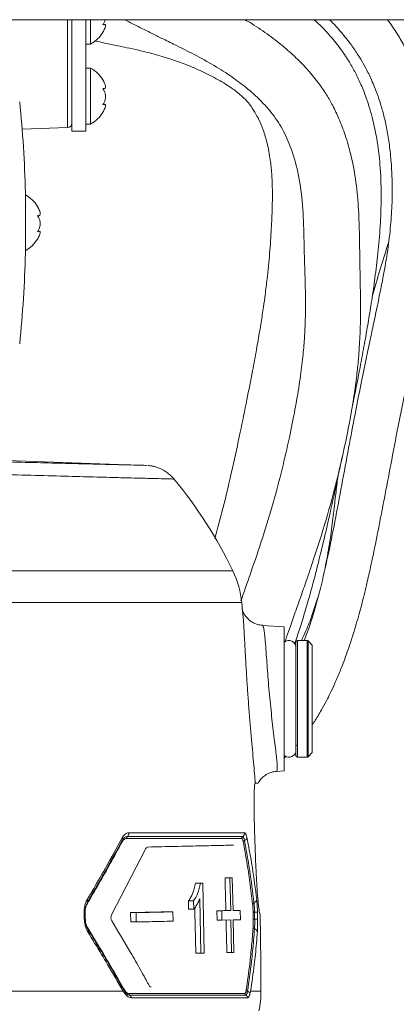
# Model space of a CAD drawing. Header units: millimetres. Extents: x 0 to 8410, y 0 to 5940.
# Tile 121 of 180: x 5552 to 5633, y 2877 to 3088. Entities that reach past the tile are written whole.
import ezdxf

# ---------------------------------------------------------------- set-up
doc = ezdxf.new("R2010")
doc.units = ezdxf.units.MM
doc.header["$LTSCALE"] = 10

msp = doc.modelspace()

# ---------------------------------------------------------------- linework, layer by layer
at = {"color": 7, "linetype": 'Continuous', "lineweight": 0}
for p, q in [((5701.7, 3087.87), (5533.7, 3087.87)), ((5563.7, 3087.87), (5563.7, 3064.02)), ((5566.7, 3087.87), (5566.7, 3064.02)), ((5567.7, 3082.65), (5567.7, 3087.87)), ((5570.64, 3086.87), (5570.37, 3086.87)), ((5566.7, 3082.65), (5567.7, 3082.65)), ((5567.7, 3077.52), (5566.7, 3077.52)), ((5567.7, 3076.57), (5567.7, 3077.52)), ((5567.7, 3065.52), (5567.7, 3076.57)), ((5570.33, 3073.08), (5570.54, 3073.08)), ((5570.64, 3069.74), (5570.37, 3069.74)), ((5566.7, 3065.52), (5567.7, 3065.52)), ((5553.01, 3064.4), (5562.74, 3064.74)), ((5563.7, 3064.02), (5566.7, 3064.02)), ((5553.7, 3050.87), (5553.7, 3044.37)), ((5553.7, 3044.37), (5553.7, 3037.87)), ((5556.32, 3045.88), (5556.52, 3045.88)), ((5556.66, 3042.55), (5556.38, 3042.55)), ((5579.58, 2992.4), (5514.79, 2994.66)), ((5609.2, 2957.79), (5604.51, 2958.12)), ((5609.2, 2942.37), (5609.2, 2957.79)), ((5611.7, 2954.57), (5611.7, 2930.17)), ((5614.08, 2954.87), (5612, 2954.87)), ((5615.2, 2953.87), (5614.29, 2954.78)), ((5615.2, 2953.87), (5615.2, 2930.87)), ((5609.2, 2926.95), (5609.2, 2942.37)), ((5611.7, 2932.28), (5611.88, 2932.47)), ((5609.2, 2929.69), (5609.55, 2930.05)), ((5614.29, 2929.96), (5615.2, 2930.87)), ((5612, 2929.87), (5614.08, 2929.87)), ((5607.52, 2926.83), (5609.2, 2926.95)), ((5602.97, 2924.37), (5602.92, 2924.37)), ((5603.07, 2924.36), (5602.97, 2924.37)), ((5603.13, 2906.2), (5602.83, 2914.4)), ((5572.19, 2896.08), (5579.53, 2910.28)), ((5591.25, 2902.88), (5590.17, 2902.88)), ((5591.71, 2902.89), (5590.63, 2902.89)), ((5591.25, 2902.88), (5591.71, 2902.89)), ((5591.71, 2902.89), (5592.03, 2887.89)), ((5597.56, 2904.01), (5596.53, 2904.01)), ((5598.06, 2904.02), (5597.03, 2904.02)), ((5597.56, 2904.01), (5598.06, 2904.02)), ((5597.71, 2897.01), (5597.56, 2904.01)), ((5598.06, 2904.02), (5598.21, 2897.02)), ((5588.7, 2897.32), (5588.66, 2899.09)), ((5589.75, 2899.09), (5588.66, 2899.09)), ((5589.79, 2897.32), (5589.75, 2899.09)), ((5591.33, 2887.87), (5591.07, 2899.56)), ((5566.55, 2895.2), (5566.53, 2896.66)), ((5576.28, 2894.57), (5576.23, 2896.57)), ((5577.42, 2896.57), (5576.23, 2896.57)), ((5577.46, 2894.57), (5577.42, 2896.57)), ((5585.31, 2896.75), (5584.19, 2896.75)), ((5585.31, 2896.75), (5585.36, 2894.75)), ((5589.79, 2897.32), (5588.7, 2897.32)), ((5594.78, 2894.97), (5594.74, 2896.97)), ((5595.78, 2896.97), (5594.74, 2896.97)), ((5595.78, 2896.97), (5597.71, 2897.01)), ((5595.83, 2894.97), (5595.78, 2896.97)), ((5597.71, 2897.01), (5596.67, 2897.01)), ((5598.21, 2897.02), (5599.76, 2897.06)), ((5599.76, 2897.06), (5598.74, 2897.06)), ((5599.76, 2897.06), (5599.8, 2895.06)), ((5604, 2896.31), (5603.96, 2896.31)), ((5577.46, 2894.57), (5576.28, 2894.57)), ((5595.83, 2894.97), (5594.78, 2894.97)), ((5597.75, 2895.01), (5595.83, 2894.97)), ((5597.9, 2888.02), (5597.75, 2895.01)), ((5599.8, 2895.06), (5598.25, 2895.02)), ((5598.25, 2895.02), (5598.4, 2888.03)), ((5591.33, 2887.87), (5590.25, 2887.87)), ((5592.03, 2887.89), (5591.33, 2887.87)), ((5597.9, 2888.02), (5596.86, 2888.02)), ((5598.4, 2888.03), (5597.9, 2888.02)), ((5576.43, 2878.35), (5601.36, 2878.35))]:
    msp.add_line(p, q, dxfattribs=at)
at = {"color": 8, "linetype": 'Continuous', "lineweight": 0}
for p, q in [((5562.74, 3064.74), (5562.74, 3087.87)), ((5510.3, 2969.78), (5598.18, 2969.78)), ((5600.09, 2962.99), (5509.88, 2962.99)), ((5612, 2954.87), (5612, 2929.87)), ((5614.08, 2929.87), (5614.08, 2954.87)), ((5614.29, 2954.78), (5614.29, 2929.96)), ((5575.9, 2913.7), (5600.68, 2913.7)), ((5600.08, 2912.44), (5575.39, 2912.44)), ((5600.28, 2912.86), (5575.56, 2912.86)), ((5457.2, 2879.75), (5574.65, 2879.75)), ((5575.92, 2879.28), (5600.76, 2879.28)), ((5601.96, 2879.75), (5604.2, 2879.75)), ((5576.1, 2878.88), (5600.97, 2878.88))]:
    msp.add_line(p, q, dxfattribs=at)
at = {"color": 7, "linetype": 'Continuous', "lineweight": 0, "flags": 128}
for points in [[(5574.52, 2912.11), (5574.49, 2912.07), (5574.44, 2912.01)], [(5596.67, 2897.01), (5596.6, 2900.51), (5596.56, 2902.26), (5596.53, 2904.01)], [(5590.25, 2887.87), (5590.12, 2893.72), (5590.05, 2896.64), (5590.03, 2897.64)], [(5566.55, 2895.2), (5566.55, 2895.2), (5566.55, 2895.2)], [(5596.86, 2888.02), (5596.79, 2891.51), (5596.75, 2893.26), (5596.72, 2895.01)]]:
    msp.add_lwpolyline(points, dxfattribs=at)
at = {"color": 8, "linetype": 'Continuous', "lineweight": 0, "flags": 128}
for points in [[(5566.95, 2899.37), (5567, 2899.27), (5567.04, 2899.18), (5567.07, 2899.09), (5567.08, 2899), (5567.07, 2898.92), (5567.04, 2898.85), (5567, 2898.79), (5566.94, 2898.74)], [(5566.3, 2896.66), (5566.38, 2896.66), (5566.44, 2896.66), (5566.49, 2896.66), (5566.52, 2896.66), (5566.53, 2896.66), (5566.53, 2896.66)], [(5602.54, 2895.19), (5602.52, 2896.19), (5602.51, 2896.65)], [(5567.06, 2892.49), (5567.11, 2892.59), (5567.15, 2892.68), (5567.17, 2892.77), (5567.17, 2892.85), (5567.16, 2892.93), (5567.13, 2893), (5567.09, 2893.06), (5567.03, 2893.1)]]:
    msp.add_lwpolyline(points, dxfattribs=at)
at = {"color": 7, "linetype": 'Continuous', "lineweight": 0}
for centre, radius, start, end in [((5564.3, 3088.77), 7, 299.0497, 329.3362), ((5564.3, 3088.77), 7, 329.3362, 332.5113), ((5564.3, 3071.4), 7, 30.5143, 60.9503), ((5564.3, 3071.4), 7, 27.4374, 30.5143), ((5293.79, 3044.37), 260, 1.4325, 5.7248), ((5564.3, 3071.64), 7, 299.0497, 329.3363), ((5564.3, 3071.64), 7, 329.3363, 332.5113), ((5562.7, 3065.74), 1, 272, 0), ((5550.3, 3044.25), 7, 31.1239, 60.9503), ((5550.3, 3044.25), 7, 26.7376, 31.1239), ((5550.3, 3044.49), 7, 299.0497, 328.7451), ((5550.3, 3044.49), 7, 328.7451, 333.2619), ((5293.79, 3044.37), 260, 354.2752, 358.5675), ((5508.19, 2926.17), 100, 25.8558, 39.3146), ((5580.18, 2961.06), 20, 5.5403, 25.8558), ((4722.56, 2877.87), 881.64, 5.37663, 5.54029), ((5610.2, 2953.37), 1.5, 0, 131.8103), ((5612, 2954.57), 0.3, 90, 180), ((5614.08, 2954.57), 0.3, 45, 90), ((5610.2, 2931.37), 1.5, 228.1897, 0), ((5612, 2930.17), 0.3, 180, 270), ((5614.08, 2930.17), 0.3, 270, 315), ((4722.56, 2877.87), 881.64, 0.12192, 1.19859), ((5584.2, 2879.7), 20, 347.9186, 0.1219)]:
    msp.add_arc(centre, radius, start, end, dxfattribs=at)
at = {"color": 8, "linetype": 'Continuous', "lineweight": 0}
for centre, radius, start, end in [((5574.82, 2913.64), 1.08, 313.2184, 3.1022), ((5599.67, 2913.66), 1.01, 307.0021, 2.4289), ((5574.61, 2911.86), 0.229, 137.6089, 217.9027), ((5574.06, 2912.32), 0.503, 335.1178, 37.1171), ((5575.93, 2912.46), 0.539, 133.1749, 182.1208), ((5600.58, 2912.45), 0.503, 127.0005, 181.2873), ((5600.82, 2911.61), 0.427, 111.3101, 166.0848), ((5600.34, 2912.81), 0.857, 291.7151, 347.4397), ((5567.25, 2898.64), 0.388, 195.0821, 214.3301), ((5602.81, 2898.34), 0.406, 105.3634, 169.0915), ((5602.49, 2899.52), 0.809, 285.2165, 349.5545), ((5601.82, 2944), 47.36, 270.8408, 271.2147), ((5605.39, 2780.06), 116.62, 90.9574, 91.2614), ((5566.4, 2892.92), 2.29, 86.1152, 91.785), ((5601.81, 2944.79), 49.6, 270.8492, 271.2062), ((5604.46, 2817.16), 78.05, 90.7304, 91.1846), ((5567.34, 2893.19), 0.389, 146.9134, 163.2515), ((5602.91, 2893.5), 0.406, 193.2595, 256.9966), ((5602.64, 2892.31), 0.809, 12.8012, 77.1483), ((5575.11, 2879.88), 0.216, 142.6607, 225.5625), ((5574.68, 2879.43), 0.413, 330.4504, 47.2522), ((5576.45, 2879.28), 0.531, 179.7054, 229.1713), ((5601.26, 2879.29), 0.502, 181.0027, 235.3593), ((5601.46, 2880.13), 0.428, 196.2167, 251.0136), ((5601, 2878.88), 0.911, 22.3288, 69.5231), ((5575.46, 2878.11), 1, 14.0796, 49.9842), ((5600.41, 2878.06), 0.999, 17.3814, 55.4476)]:
    msp.add_arc(centre, radius, start, end, dxfattribs=at)
at = {"color": 7, "linetype": 'Continuous', "lineweight": 0}
for points, knots in [([(5570.78, 3087.87), (5570.76, 3087.77), (5570.7, 3087.44), (5570.52, 3087.07), (5570.35, 3086.83), (5570.3, 3086.76)], [0, 0, 0, 0, 0.234456, 0.751316, 1, 1, 1, 1]), ([(5570.3, 3086.76), (5570.44, 3086.82), (5570.7, 3086.92), (5570.87, 3086.77), (5570.87, 3086.45), (5570.75, 3086.01), (5570.58, 3085.69), (5570.51, 3085.54)], [0, 0, 0, 0, 0.266862, 0.462385, 0.658378, 0.844099, 1, 1, 1, 1]), ([(5575, 3087.87), (5575.56, 3087.58), (5576.94, 3086.87), (5578.94, 3085.87), (5581.13, 3084.78), (5583.49, 3083.63), (5586.64, 3082.07), (5590.49, 3080.12), (5594.59, 3077.83), (5598.3, 3075.45), (5601.39, 3073.08), (5603.9, 3070.79), (5606.37, 3068.16), (5608.71, 3064.83), (5610.75, 3060.37), (5612.28, 3055.04), (5613.17, 3048.81), (5613.37, 3043.01), (5613.48, 3037.73), (5613.63, 3033.25), (5613.74, 3028.98), (5613.74, 3025.31), (5613.67, 3022.47), (5613.56, 3020.32), (5613.44, 3018.48), (5613.27, 3016.58), (5613.04, 3014.46), (5612.75, 3012.12), (5612.26, 3008.71), (5611.47, 3004.08), (5610.25, 2998.07), (5608.72, 2991.46), (5606.85, 2984.33), (5604.58, 2976.84), (5602.16, 2969.8), (5600.57, 2965.29), (5599.88, 2963.35)], [0, 0, 0, 0, 0.012162, 0.029461, 0.042672, 0.058732, 0.079581, 0.109665, 0.140824, 0.169104, 0.194027, 0.215879, 0.235594, 0.264727, 0.296398, 0.336462, 0.381006, 0.429799, 0.460456, 0.492396, 0.52304, 0.54866, 0.568164, 0.582092, 0.593869, 0.607162, 0.622012, 0.638461, 0.65655, 0.693959, 0.736999, 0.785793, 0.837582, 0.894093, 0.954656, 1, 1, 1, 1]), ([(5609.31, 2954.54), (5609.44, 2954.91), (5609.84, 2956.03), (5610.43, 2957.74), (5611.1, 2959.65), (5611.84, 2961.74), (5612.8, 2964.46), (5614.04, 2968.02), (5615.91, 2973.48), (5618.2, 2980.7), (5620.57, 2989.48), (5622.31, 2997.11), (5623.53, 3003.44), (5624.3, 3008.19), (5624.82, 3012.29), (5625.13, 3015.55), (5625.32, 3018.22), (5625.45, 3020.8), (5625.52, 3023.77), (5625.53, 3027.4), (5625.47, 3031.66), (5625.38, 3036.45), (5625.32, 3041.69), (5625.15, 3047.25), (5624.65, 3053.05), (5623.67, 3058.39), (5622.37, 3062.94), (5621.04, 3066.47), (5619.69, 3069.33), (5618.24, 3071.87), (5616.51, 3074.42), (5614.41, 3076.98), (5611.95, 3079.54), (5609.18, 3082.04), (5605.91, 3084.58), (5603.04, 3086.56), (5601.24, 3087.59), (5600.75, 3087.87)], [0, 0, 0, 0, 0.008586, 0.026354, 0.039389, 0.052821, 0.074785, 0.101752, 0.133724, 0.197799, 0.261847, 0.325023, 0.36229, 0.397523, 0.426632, 0.44962, 0.466684, 0.482633, 0.503486, 0.529064, 0.558991, 0.593133, 0.629781, 0.668521, 0.709009, 0.750305, 0.780356, 0.805623, 0.826499, 0.843792, 0.863599, 0.887763, 0.908977, 0.93307, 0.960187, 0.989189, 1, 1, 1, 1]), ([(5618.87, 3087.87), (5618.9, 3087.84), (5619.85, 3086.98), (5621.41, 3085.19), (5623.43, 3082.69), (5624.95, 3080.46), (5626.15, 3078.46), (5627.03, 3076.8), (5627.77, 3075.26), (5628.43, 3073.74), (5629.14, 3071.9), (5629.88, 3069.72), (5630.59, 3067.17), (5631.23, 3064.24), (5631.76, 3060.92), (5632.15, 3057.21), (5632.35, 3053.09), (5632.32, 3048.57), (5632.02, 3043.64), (5631.38, 3038.39), (5630.55, 3033.59), (5629.77, 3029.63), (5629.2, 3026.89), (5628.74, 3024.7), (5628.23, 3022.25), (5627.56, 3019.08), (5626.64, 3014.72), (5625.55, 3009.43), (5624.29, 3003.09), (5622.94, 2995.93), (5621.52, 2988.26), (5620.07, 2980.49), (5618.6, 2973.05), (5616.84, 2965.48), (5615.18, 2959.37), (5613.85, 2955.87), (5613.47, 2954.87)], [0, 0, 0, 0, 0.000838, 0.02523, 0.047293, 0.065652, 0.080357, 0.095156, 0.104788, 0.116286, 0.130245, 0.146698, 0.165708, 0.187374, 0.211904, 0.239248, 0.269542, 0.302987, 0.339816, 0.380289, 0.423613, 0.451527, 0.472287, 0.48669, 0.501414, 0.527725, 0.558009, 0.598239, 0.644109, 0.695646, 0.752067, 0.807941, 0.861481, 0.912284, 0.974995, 1, 1, 1, 1]), ([(5615.2, 2936.88), (5615.43, 2937.21), (5616.18, 2938.29), (5617.25, 2940.13), (5618.36, 2942.2), (5619.32, 2944.12), (5620.27, 2946.21), (5621.43, 2948.98), (5622.77, 2952.54), (5624.13, 2956.7), (5625.37, 2960.96), (5626.41, 2965), (5627.29, 2968.75), (5628.27, 2973.27), (5629.38, 2978.76), (5630.68, 2985.53), (5632.09, 2992.9), (5633.43, 2999.96), (5634.74, 3006.55), (5635.87, 3012.12), (5636.91, 3017.15), (5637.74, 3021.23), (5638.38, 3024.37), (5638.93, 3027.14), (5639.53, 3030.17), (5640.23, 3033.96), (5640.97, 3038.53), (5641.57, 3043.76), (5641.89, 3049.54), (5641.8, 3055.72), (5641.31, 3061.44), (5640.5, 3066.41), (5639.6, 3070.31), (5638.6, 3073.65), (5637.63, 3076.33), (5636.77, 3078.41), (5635.94, 3080.23), (5634.88, 3082.31), (5633.39, 3084.94), (5632.05, 3086.85), (5631.34, 3087.87)], [0, 0, 0, 0, 0.0091823, 0.0300229, 0.046624, 0.059905, 0.0756647, 0.0948949, 0.1218987, 0.1521426, 0.1805724, 0.2067313, 0.2304757, 0.2518871, 0.291882, 0.3327306, 0.3775929, 0.4294056, 0.4652759, 0.5033305, 0.5373198, 0.5644693, 0.5849313, 0.6010348, 0.6207265, 0.6466966, 0.6786222, 0.7136515, 0.7505588, 0.7894498, 0.8304436, 0.8581664, 0.8835374, 0.9048991, 0.9222638, 0.9355873, 0.9457599, 0.9584446, 0.9777207, 1, 1, 1, 1]), ([(5623.65, 3004.34), (5623.81, 3005.13), (5624.24, 3007.27), (5624.9, 3010.6), (5625.69, 3014.71), (5626.44, 3018.76), (5627.18, 3023.03), (5627.88, 3027.31), (5628.57, 3032.05), (5629.22, 3037.28), (5629.75, 3042.95), (5630.02, 3048.98), (5629.9, 3055.08), (5629.32, 3060.91), (5628.31, 3066.24), (5627.03, 3070.54), (5625.7, 3073.9), (5624.49, 3076.44), (5623.1, 3078.92), (5621.37, 3081.54), (5619.03, 3084.45), (5617.04, 3086.64), (5615.72, 3087.73), (5615.54, 3087.87)], [0, 0, 0, 0, 0.027805, 0.075571, 0.118178, 0.173692, 0.21948, 0.269088, 0.325128, 0.386841, 0.45315, 0.523431, 0.595349, 0.662111, 0.72321, 0.779023, 0.812555, 0.843129, 0.871809, 0.905517, 0.945764, 0.992777, 1, 1, 1, 1]), ([(5568.51, 3083.34), (5569.25, 3083.18), (5570.88, 3082.82), (5573.23, 3082.34), (5575.65, 3081.84), (5578.17, 3081.29), (5581.33, 3080.5), (5584.72, 3079.48), (5588.24, 3078.24), (5591.65, 3076.79), (5595.01, 3075.08), (5597.89, 3073.3), (5600.02, 3071.62), (5601.41, 3070.18), (5602.29, 3069.01), (5603.05, 3067.8), (5603.87, 3066.28), (5604.79, 3064.09), (5605.62, 3061.22), (5606.2, 3058.06), (5606.54, 3054.73), (5606.67, 3051.33), (5606.63, 3047.41), (5606.43, 3042.88), (5606.07, 3037.76), (5605.6, 3033.03), (5605.14, 3029.21), (5604.78, 3026.65), (5604.49, 3024.68), (5604.22, 3022.94), (5603.81, 3020.45), (5603.21, 3016.99), (5602.29, 3012.07), (5601.12, 3006.15), (5599.7, 2999.19), (5598.01, 2991.37), (5596.23, 2983.76), (5594.89, 2978.86), (5594.32, 2976.73)], [0, 0, 0, 0, 0.017288, 0.03812, 0.052579, 0.071226, 0.094225, 0.122408, 0.146858, 0.173502, 0.201114, 0.226962, 0.246216, 0.259943, 0.270121, 0.277633, 0.291727, 0.309513, 0.332144, 0.360825, 0.383865, 0.410438, 0.440827, 0.475274, 0.514049, 0.554919, 0.58018, 0.59931, 0.612396, 0.624998, 0.638772, 0.66934, 0.704718, 0.753314, 0.809028, 0.871453, 0.944179, 1, 1, 1, 1]), ([(5570.51, 3074.63), (5570.49, 3074.66), (5570.44, 3074.79), (5570.35, 3074.92), (5570.3, 3075.02)], [0, 0, 0, 0, 0.303033, 1, 1, 1, 1]), ([(5570.3, 3075.02), (5570.44, 3074.74), (5570.7, 3074.27), (5570.87, 3073.67), (5570.88, 3073.29), (5570.73, 3073.08), (5570.52, 3073.06), (5570.35, 3073.11), (5570.3, 3073.13)], [0, 0, 0, 0, 0.235552, 0.408135, 0.581133, 0.745064, 0.917173, 1, 1, 1, 1]), ([(5570.3, 3073.13), (5570.44, 3072.91), (5570.7, 3072.54), (5570.87, 3071.79), (5570.88, 3071.09), (5570.73, 3070.42), (5570.52, 3069.94), (5570.35, 3069.71), (5570.3, 3069.63)], [0, 0, 0, 0, 0.235566, 0.408153, 0.581145, 0.745078, 0.91719, 1, 1, 1, 1]), ([(5570.3, 3069.63), (5570.44, 3069.69), (5570.7, 3069.79), (5570.87, 3069.64), (5570.87, 3069.32), (5570.75, 3068.89), (5570.58, 3068.56), (5570.51, 3068.41)], [0, 0, 0, 0, 0.266877, 0.462398, 0.658388, 0.844111, 1, 1, 1, 1]), ([(5556.85, 3046.4), (5556.85, 3046.47), (5556.87, 3046.62), (5556.73, 3047.05), (5556.52, 3047.49), (5556.35, 3047.77), (5556.3, 3047.86)], [0, 0, 0, 0, 0.221082, 0.525927, 0.845974, 1, 1, 1, 1]), ([(5556.3, 3047.86), (5556.44, 3047.59), (5556.7, 3047.11), (5556.87, 3046.5), (5556.88, 3046.11), (5556.73, 3045.89), (5556.52, 3045.86), (5556.35, 3045.91), (5556.3, 3045.92)], [0, 0, 0, 0, 0.235566, 0.408149, 0.581147, 0.745077, 0.917187, 1, 1, 1, 1]), ([(5556.3, 3045.92), (5556.44, 3045.71), (5556.7, 3045.34), (5556.87, 3044.6), (5556.88, 3043.9), (5556.73, 3043.22), (5556.52, 3042.74), (5556.35, 3042.51), (5556.3, 3042.43)], [0, 0, 0, 0, 0.235569, 0.408152, 0.581146, 0.745077, 0.917187, 1, 1, 1, 1]), ([(5556.3, 3042.43), (5556.44, 3042.49), (5556.7, 3042.6), (5556.87, 3042.47), (5556.87, 3042.16), (5556.76, 3041.76), (5556.61, 3041.46), (5556.55, 3041.34)], [0, 0, 0, 0, 0.27499, 0.476468, 0.678427, 0.8698, 1, 1, 1, 1]), ([(5628.03, 3028.43), (5628.3, 3029.44), (5629.08, 3032.29), (5630.34, 3036.21), (5631.23, 3039.2), (5631.57, 3040.34)], [0, 0, 0, 0, 0.252317, 0.715088, 1, 1, 1, 1]), ([(5514.79, 2994.11), (5517.71, 2994.03), (5523.56, 2993.86), (5531.75, 2993.63), (5539.46, 2993.42), (5546.86, 2993.22), (5553.84, 2993.04), (5560.27, 2992.87), (5565.86, 2992.73), (5570.55, 2992.62), (5574.29, 2992.53), (5577.11, 2992.46), (5578.9, 2992.41), (5579.73, 2992.39), (5579.61, 2992.4), (5579.58, 2992.4)], [0, 0, 0, 0, 0.074857, 0.149933, 0.22501, 0.299869, 0.383504, 0.46744, 0.551378, 0.635015, 0.718679, 0.802641, 0.886605, 0.97027, 1, 1, 1, 1]), ([(5611.41, 2954.21), (5611.45, 2954.31), (5611.86, 2955.43), (5612.62, 2957.77), (5613.72, 2961.29), (5614.76, 2964.91), (5615.66, 2968.27), (5616.38, 2971.09), (5616.93, 2973.31), (5617.37, 2975.1), (5617.84, 2977.07), (5618.45, 2979.71), (5619.26, 2983.29), (5620.18, 2987.5), (5620.97, 2991.24), (5621.44, 2993.5), (5621.59, 2994.23)], [0, 0, 0, 0, 0.007863, 0.092124, 0.185046, 0.283539, 0.368646, 0.438947, 0.493946, 0.533364, 0.572092, 0.640001, 0.727559, 0.834787, 0.946968, 1, 1, 1, 1]), ([(5585.52, 2989.5), (5585.3, 2989.75), (5584.83, 2990.29), (5583.99, 2990.96), (5583.1, 2991.5), (5582.23, 2991.89), (5581.45, 2992.14), (5580.78, 2992.28), (5580.28, 2992.35), (5580.02, 2992.37), (5579.93, 2992.38)], [0, 0, 0, 0, 0.15582, 0.33176, 0.493764, 0.640225, 0.768787, 0.876305, 0.958933, 1, 1, 1, 1]), ([(5617.93, 2970.37), (5618.27, 2972.1), (5618.91, 2975.43), (5619.53, 2980.28), (5620.04, 2984.61), (5620.42, 2987.93), (5620.64, 2989.78), (5620.72, 2990.39)], [0, 0, 0, 0, 0.265447, 0.509868, 0.725307, 0.908588, 1, 1, 1, 1]), ([(5612.85, 2954.87), (5613.19, 2955.57), (5614.05, 2957.37), (5615.23, 2960.37), (5615.96, 2962.74), (5616.32, 2963.91)], [0, 0, 0, 0, 0.24093, 0.62462, 1, 1, 1, 1]), ([(5604.51, 2958.13), (5604.13, 2958.18), (5603.38, 2958.27), (5602.39, 2958.73), (5601.59, 2959.3), (5601, 2959.93), (5600.6, 2960.52), (5600.37, 2961.01), (5600.25, 2961.35), (5600.2, 2961.52), (5600.2, 2961.52), (5600.2, 2961.52)], [0, 0, 0, 0, 0.141699, 0.276746, 0.399671, 0.511931, 0.613538, 0.707454, 0.803525, 0.911158, 1, 1, 1, 1]), ([(5602.97, 2924.37), (5602.96, 2924.53), (5602.91, 2925.27), (5602.78, 2926.87), (5602.55, 2929.38), (5602.29, 2932.27), (5602.01, 2935.43), (5601.72, 2938.81), (5601.46, 2942.26), (5601.22, 2945.73), (5601.01, 2949.07), (5600.83, 2952.24), (5600.66, 2955.4), (5600.51, 2958.05), (5600.39, 2959.79), (5600.33, 2960.36), (5600.32, 2960.48)], [0, 0, 0, 0, 0.021061, 0.096871, 0.174869, 0.251806, 0.330906, 0.408553, 0.488361, 0.565852, 0.6455, 0.722364, 0.801389, 0.902378, 0.978736, 1, 1, 1, 1]), ([(5603.55, 2924.3), (5603.56, 2924.3), (5603.67, 2924.56), (5604.09, 2925.12), (5604.84, 2925.86), (5605.82, 2926.44), (5606.75, 2926.78), (5607.33, 2926.79), (5607.52, 2926.8)], [0, 0, 0, 0, 0.002141, 0.203245, 0.422594, 0.652661, 0.888186, 1, 1, 1, 1]), ([(5602.83, 2914.4), (5602.79, 2915.51), (5602.71, 2917.74), (5602.71, 2920.7), (5602.77, 2922.95), (5602.85, 2924.18), (5602.9, 2924.31), (5602.92, 2924.37)], [0, 0, 0, 0, 0.212444, 0.424925, 0.636849, 0.850126, 1, 1, 1, 1]), ([(5602.91, 2924.34), (5603.17, 2924.33), (5603.75, 2924.32), (5603.5, 2924.33), (5603.36, 2924.34)], [0, 0, 0, 0, 0.450295, 1, 1, 1, 1]), ([(5574.44, 2912.01), (5573.28, 2909.89), (5571.74, 2907.05), (5569.22, 2902.62), (5567.87, 2900.32), (5566.94, 2898.74)], [0, 0, 0, 0, 0.482531, 0.643665, 1, 1, 1, 1]), ([(5574.52, 2912.11), (5574.63, 2912.28), (5574.73, 2912.46), (5574.8, 2912.5), (5574.8, 2912.5)], [0, 0, 0, 0, 0.978896, 1, 1, 1, 1]), ([(5575.56, 2912.86), (5575.53, 2912.85), (5575.32, 2912.85), (5575.07, 2912.73), (5574.82, 2912.54), (5574.75, 2912.43), (5574.72, 2912.39)], [0, 0, 0, 0, 0.099068, 0.69881, 0.875364, 1, 1, 1, 1]), ([(5579.97, 2910.63), (5581.97, 2910.68), (5585.97, 2910.76), (5590.91, 2910.87), (5595.15, 2910.96), (5597.23, 2911.01), (5598.28, 2911.03)], [0, 0, 0, 0, 0.250837, 0.499535, 0.747864, 1, 1, 1, 1]), ([(5579.53, 2910.28), (5579.58, 2910.36), (5579.68, 2910.53), (5579.84, 2910.62), (5579.94, 2910.63), (5579.97, 2910.63)], [0, 0, 0, 0, 0.4044796, 0.8073954, 1, 1, 1, 1]), ([(5603.96, 2896.31), (5603.92, 2896.42), (5603.84, 2896.65), (5603.63, 2898.38), (5603.4, 2900.93), (5603.23, 2903.7), (5603.16, 2905.51), (5603.13, 2906.2)], [0, 0, 0, 0, 0.217664, 0.435362, 0.652068, 0.866595, 1, 1, 1, 1]), ([(5588.66, 2899.09), (5588.82, 2899.32), (5589.14, 2899.78), (5589.71, 2900.93), (5589.99, 2902.1), (5590.17, 2902.88)], [0, 0, 0, 0, 0.251828, 0.504062, 1, 1, 1, 1]), ([(5589.75, 2899.09), (5590.07, 2899.57), (5590.69, 2900.51), (5591.07, 2902.09), (5591.25, 2902.88)], [0, 0, 0, 0, 0.500957, 1, 1, 1, 1]), ([(5590.17, 2902.88), (5590.25, 2902.88), (5590.37, 2902.88), (5590.52, 2902.88), (5590.59, 2902.88), (5590.63, 2902.89)], [0, 0, 0, 0, 0.499995, 0.749996, 1, 1, 1, 1]), ([(5596.53, 2904.01), (5596.61, 2904.01), (5596.74, 2904.02), (5596.9, 2904.02), (5596.99, 2904.02), (5597.03, 2904.02)], [0, 0, 0, 0, 0.49999, 0.749994, 1, 1, 1, 1]), ([(5566.53, 2896.66), (5566.53, 2896.7), (5566.51, 2897.06), (5566.6, 2897.73), (5566.8, 2898.44), (5566.98, 2898.72), (5567.04, 2898.81)], [0, 0, 0, 0, 0.051551, 0.434459, 0.814159, 1, 1, 1, 1]), ([(5591.07, 2899.56), (5590.95, 2899.26), (5590.7, 2898.64), (5590.27, 2897.91), (5589.95, 2897.51), (5589.79, 2897.32)], [0, 0, 0, 0, 0.329702, 0.668178, 1, 1, 1, 1]), ([(5576.23, 2896.57), (5577.64, 2896.6), (5579.75, 2896.65), (5582.34, 2896.71), (5583.57, 2896.73), (5584.19, 2896.75)], [0, 0, 0, 0, 0.499391, 0.749622, 1, 1, 1, 1]), ([(5577.42, 2896.57), (5578.37, 2896.59), (5580.23, 2896.64), (5582.86, 2896.69), (5584.48, 2896.73), (5585.31, 2896.75)], [0, 0, 0, 0, 0.341102, 0.659572, 1, 1, 1, 1]), ([(5594.74, 2896.97), (5595.08, 2896.98), (5595.59, 2896.99), (5596.22, 2897), (5596.52, 2897.01), (5596.67, 2897.01)], [0, 0, 0, 0, 0.499884, 0.749928, 1, 1, 1, 1]), ([(5567.13, 2893.03), (5567.08, 2893.1), (5566.91, 2893.35), (5566.69, 2894.03), (5566.55, 2894.72), (5566.56, 2895.12), (5566.57, 2895.2)], [0, 0, 0, 0, 0.142614, 0.517852, 0.900776, 1, 1, 1, 1]), ([(5572.23, 2894.82), (5572.18, 2894.9), (5572.1, 2895.07), (5572.04, 2895.37), (5572.05, 2895.67), (5572.11, 2895.91), (5572.16, 2896.03), (5572.19, 2896.08)], [0, 0, 0, 0, 0.227508, 0.456178, 0.661822, 0.856524, 1, 1, 1, 1]), ([(5580.21, 2880.99), (5580.17, 2881.06), (5579.9, 2881.57), (5579.29, 2882.68), (5578.03, 2884.96), (5575.7, 2889.07), (5573.59, 2892.56), (5572.23, 2894.82)], [0, 0, 0, 0, 0.017066, 0.10857, 0.242403, 0.510076, 1, 1, 1, 1]), ([(5585.36, 2894.75), (5584.52, 2894.73), (5582.91, 2894.69), (5580.27, 2894.64), (5578.42, 2894.6), (5577.46, 2894.57)], [0, 0, 0, 0, 0.340379, 0.65885, 1, 1, 1, 1]), ([(5567.03, 2893.1), (5568.02, 2891.48), (5569.46, 2889.14), (5572.12, 2884.68), (5573.74, 2881.85), (5574.96, 2879.73)], [0, 0, 0, 0, 0.362068, 0.522738, 1, 1, 1, 1]), ([(5574.65, 2879.75), (5574.66, 2879.74), (5574.79, 2879.56), (5574.92, 2879.39), (5575.04, 2879.22)], [0, 0, 0, 0, 0.046072, 1, 1, 1, 1]), ([(5575.36, 2879.23), (5575.32, 2879.25), (5575.27, 2879.28), (5575.2, 2879.4), (5575.17, 2879.45)], [0, 0, 0, 0, 0.588433, 1, 1, 1, 1]), ([(5575.17, 2879.45), (5575.27, 2879.32), (5575.42, 2879.13), (5575.74, 2878.93), (5575.94, 2878.9), (5576.1, 2878.88)], [0, 0, 0, 0, 0.368255, 0.525079, 1, 1, 1, 1]), ([(5580.67, 2880.64), (5580.58, 2880.66), (5580.41, 2880.68), (5580.28, 2880.89), (5580.21, 2880.99)], [0, 0, 0, 0, 0.52098, 1, 1, 1, 1]), ([(5601.84, 2879.22), (5601.88, 2879.39), (5601.92, 2879.56), (5601.96, 2879.74), (5601.96, 2879.75)], [0, 0, 0, 0, 0.953922, 1, 1, 1, 1]), ([(5575.04, 2879.22), (5575.26, 2878.96), (5575.69, 2878.46), (5576.19, 2878.39), (5576.43, 2878.35)], [0, 0, 0, 0, 0.524834, 1, 1, 1, 1]), ([(5601.36, 2878.35), (5601.45, 2878.4), (5601.58, 2878.46), (5601.73, 2878.82), (5601.8, 2879.05), (5601.83, 2879.18), (5601.84, 2879.22)], [0, 0, 0, 0, 0.511271, 0.764438, 0.917866, 1, 1, 1, 1])]:
    msp.add_open_spline(points, degree=3, knots=knots, dxfattribs=at)
at = {"color": 8, "linetype": 'Continuous', "lineweight": 0}
for points, knots in [([(5585.49, 2989.47), (5585.52, 2989.47), (5585.64, 2989.46), (5584.8, 2989.48), (5582.97, 2989.53), (5580.03, 2989.6), (5576.1, 2989.7), (5571.23, 2989.83), (5565.46, 2989.98), (5558.72, 2990.16), (5551.14, 2990.37), (5542.85, 2990.6), (5533.86, 2990.86), (5524.11, 2991.14), (5516.21, 2991.38), (5511.63, 2991.52), (5510.66, 2991.55)], [0, 0, 0, 0, 0.028387, 0.106526, 0.184665, 0.265079, 0.345493, 0.423603, 0.501713, 0.582113, 0.662512, 0.740335, 0.818158, 0.898272, 0.978385, 1, 1, 1, 1]), ([(5604.51, 2958.1), (5604.56, 2958.07), (5604.68, 2957.99), (5604.84, 2957.34), (5604.99, 2956.27), (5605.14, 2954.66), (5605.29, 2952.6), (5605.46, 2950.19), (5605.63, 2947.79), (5605.84, 2945.23), (5606.08, 2942.59), (5606.35, 2939.95), (5606.63, 2937.38), (5606.92, 2934.96), (5607.19, 2932.77), (5607.42, 2930.85), (5607.59, 2929.26), (5607.69, 2928.03), (5607.7, 2927.22), (5607.64, 2926.83), (5607.54, 2926.88), (5607.51, 2926.89)], [0, 0, 0, 0, 0.0503593, 0.104417, 0.1584475, 0.2124772, 0.2824228, 0.3360629, 0.3897018, 0.4435183, 0.4973353, 0.5512672, 0.6052009, 0.6588726, 0.712543, 0.7657619, 0.8189776, 0.8721554, 0.9253307, 0.979182, 1, 1, 1, 1]), ([(5574.46, 2912.62), (5574.61, 2912.86), (5574.81, 2913.17), (5575.26, 2913.55), (5575.59, 2913.69), (5575.86, 2913.7), (5575.9, 2913.7)], [0, 0, 0, 0, 0.371674, 0.498504, 0.928988, 1, 1, 1, 1]), ([(5600.68, 2913.7), (5600.75, 2913.67), (5600.84, 2913.63), (5601, 2913.32), (5601.1, 2913), (5601.17, 2912.67), (5601.18, 2912.62)], [0, 0, 0, 0, 0.380152, 0.501598, 0.931516, 1, 1, 1, 1]), ([(5574.43, 2911.72), (5573.59, 2910.17), (5571.97, 2907.19), (5569.47, 2902.76), (5567.78, 2899.87), (5566.93, 2898.42)], [0, 0, 0, 0, 0.3503384, 0.675115, 1, 1, 1, 1]), ([(5566.95, 2899.37), (5567.88, 2900.95), (5569.24, 2903.25), (5571.76, 2907.68), (5573.31, 2910.5), (5574.46, 2912.62)], [0, 0, 0, 0, 0.356342, 0.517479, 1, 1, 1, 1]), ([(5575.39, 2912.44), (5575.21, 2912.41), (5574.88, 2912.34), (5574.58, 2911.97), (5574.45, 2911.75), (5574.43, 2911.72)], [0, 0, 0, 0, 0.498948, 0.927981, 1, 1, 1, 1]), ([(5600.4, 2911.72), (5600.35, 2911.92), (5600.26, 2912.3), (5600.14, 2912.44), (5600.09, 2912.44), (5600.08, 2912.44)], [0, 0, 0, 0, 0.499458, 0.926463, 1, 1, 1, 1]), ([(5600.66, 2912.01), (5600.65, 2912.05), (5600.6, 2912.31), (5600.52, 2912.56), (5600.4, 2912.8), (5600.33, 2912.83), (5600.28, 2912.86)], [0, 0, 0, 0, 0.0684713, 0.4981398, 0.6195531, 1, 1, 1, 1]), ([(5602.41, 2898.42), (5602.22, 2899.98), (5601.86, 2902.98), (5601.19, 2907.41), (5600.66, 2910.28), (5600.4, 2911.72)], [0, 0, 0, 0, 0.350344, 0.675121, 1, 1, 1, 1]), ([(5602.7, 2898.74), (5602.42, 2901.04), (5602.04, 2904.05), (5601.33, 2908.47), (5600.93, 2910.6), (5600.66, 2912.01)], [0, 0, 0, 0, 0.517457, 0.678596, 1, 1, 1, 1]), ([(5601.18, 2912.62), (5601.46, 2911.21), (5601.88, 2909.1), (5602.62, 2904.68), (5603, 2901.67), (5603.28, 2899.37)], [0, 0, 0, 0, 0.321396, 0.482537, 1, 1, 1, 1]), ([(5566.3, 2896.66), (5566.32, 2897.1), (5566.34, 2897.61), (5566.54, 2898.49), (5566.72, 2898.98), (5566.93, 2899.33), (5566.95, 2899.37)], [0, 0, 0, 0, 0.4356123, 0.510853, 0.9475908, 1, 1, 1, 1]), ([(5566.93, 2898.42), (5566.81, 2898.2), (5566.65, 2897.88), (5566.6, 2897.48), (5566.59, 2897.36)], [0, 0, 0, 0, 0.709397, 1, 1, 1, 1]), ([(5602.51, 2896.65), (5602.5, 2896.94), (5602.49, 2897.51), (5602.44, 2898.1), (5602.42, 2898.36), (5602.41, 2898.42)], [0, 0, 0, 0, 0.443505, 0.8826225, 1, 1, 1, 1]), ([(5602.82, 2896.65), (5602.81, 2896.99), (5602.8, 2897.39), (5602.76, 2898.1), (5602.73, 2898.45), (5602.7, 2898.74)], [0, 0, 0, 0, 0.436508, 0.522, 1, 1, 1, 1]), ([(5603.28, 2899.37), (5603.29, 2899.34), (5603.33, 2898.99), (5603.36, 2898.51), (5603.41, 2897.62), (5603.43, 2897.1), (5603.44, 2896.66)], [0, 0, 0, 0, 0.042376, 0.479036, 0.564433, 1, 1, 1, 1]), ([(5566.33, 2895.21), (5566.32, 2895.45), (5566.31, 2895.93), (5566.31, 2896.42), (5566.3, 2896.66)], [0, 0, 0, 0, 0.495403, 1, 1, 1, 1]), ([(5602.85, 2895.2), (5602.84, 2895.53), (5602.83, 2896.02), (5602.82, 2896.5), (5602.82, 2896.65)], [0, 0, 0, 0, 0.6870675, 1, 1, 1, 1]), ([(5603.44, 2896.66), (5603.45, 2896.42), (5603.46, 2895.93), (5603.46, 2895.45), (5603.47, 2895.21)], [0, 0, 0, 0, 0.504597, 1, 1, 1, 1]), ([(5567.06, 2892.49), (5567.04, 2892.52), (5566.83, 2892.86), (5566.63, 2893.34), (5566.4, 2894.23), (5566.36, 2894.76), (5566.33, 2895.21)], [0, 0, 0, 0, 0.033209, 0.471402, 0.557284, 1, 1, 1, 1]), ([(5566.68, 2894.2), (5566.76, 2893.95), (5566.85, 2893.67), (5566.99, 2893.44), (5567.01, 2893.41)], [0, 0, 0, 0, 0.8628856, 1, 1, 1, 1]), ([(5602.51, 2893.41), (5602.53, 2893.66), (5602.55, 2894.15), (5602.55, 2894.81), (5602.54, 2895.14), (5602.54, 2895.19)], [0, 0, 0, 0, 0.491264, 0.926492, 1, 1, 1, 1]), ([(5602.82, 2893.1), (5602.83, 2893.36), (5602.85, 2893.65), (5602.86, 2894.31), (5602.86, 2894.75), (5602.85, 2895.14), (5602.85, 2895.2)], [0, 0, 0, 0, 0.427911, 0.486857, 0.928341, 1, 1, 1, 1]), ([(5603.47, 2895.21), (5603.47, 2895.14), (5603.48, 2894.63), (5603.48, 2894.06), (5603.46, 2893.21), (5603.44, 2892.83), (5603.42, 2892.49)], [0, 0, 0, 0, 0.071481, 0.512173, 0.571106, 1, 1, 1, 1]), ([(5567.01, 2893.41), (5568.17, 2891.51), (5570.12, 2888.32), (5572.74, 2883.86), (5574.21, 2881.3), (5574.94, 2880.01)], [0, 0, 0, 0, 0.423699, 0.711814, 1, 1, 1, 1]), ([(5574.65, 2879.75), (5573.55, 2881.66), (5572.04, 2884.28), (5569.5, 2888.53), (5568.06, 2890.87), (5567.06, 2892.49)], [0, 0, 0, 0, 0.452144, 0.620533, 1, 1, 1, 1]), ([(5601.05, 2880.01), (5601.31, 2881.9), (5601.75, 2885.07), (5602.21, 2889.53), (5602.41, 2892.12), (5602.51, 2893.41)], [0, 0, 0, 0, 0.423694, 0.71181, 1, 1, 1, 1]), ([(5601.32, 2879.73), (5601.62, 2881.85), (5602.03, 2884.68), (5602.5, 2889.14), (5602.69, 2891.48), (5602.82, 2893.1)], [0, 0, 0, 0, 0.4772625, 0.6379319, 1, 1, 1, 1]), ([(5603.42, 2892.49), (5603.3, 2890.87), (5603.11, 2888.53), (5602.64, 2884.28), (5602.25, 2881.66), (5601.96, 2879.75)], [0, 0, 0, 0, 0.379467, 0.547856, 1, 1, 1, 1]), ([(5574.94, 2880.01), (5575.08, 2879.81), (5575.35, 2879.43), (5575.71, 2879.29), (5575.89, 2879.28), (5575.92, 2879.28)], [0, 0, 0, 0, 0.499486, 0.924171, 1, 1, 1, 1]), ([(5600.76, 2879.28), (5600.81, 2879.32), (5600.92, 2879.39), (5601.01, 2879.75), (5601.04, 2879.98), (5601.05, 2880.01)], [0, 0, 0, 0, 0.49906, 0.924241, 1, 1, 1, 1]), ([(5600.97, 2878.88), (5600.98, 2878.88), (5601.05, 2878.89), (5601.13, 2879), (5601.24, 2879.3), (5601.29, 2879.54), (5601.32, 2879.73)], [0, 0, 0, 0, 0.073509, 0.500335, 0.626105, 1, 1, 1, 1])]:
    msp.add_open_spline(points, degree=3, knots=knots, dxfattribs=at)

doc.saveas('drawing.dxf')
